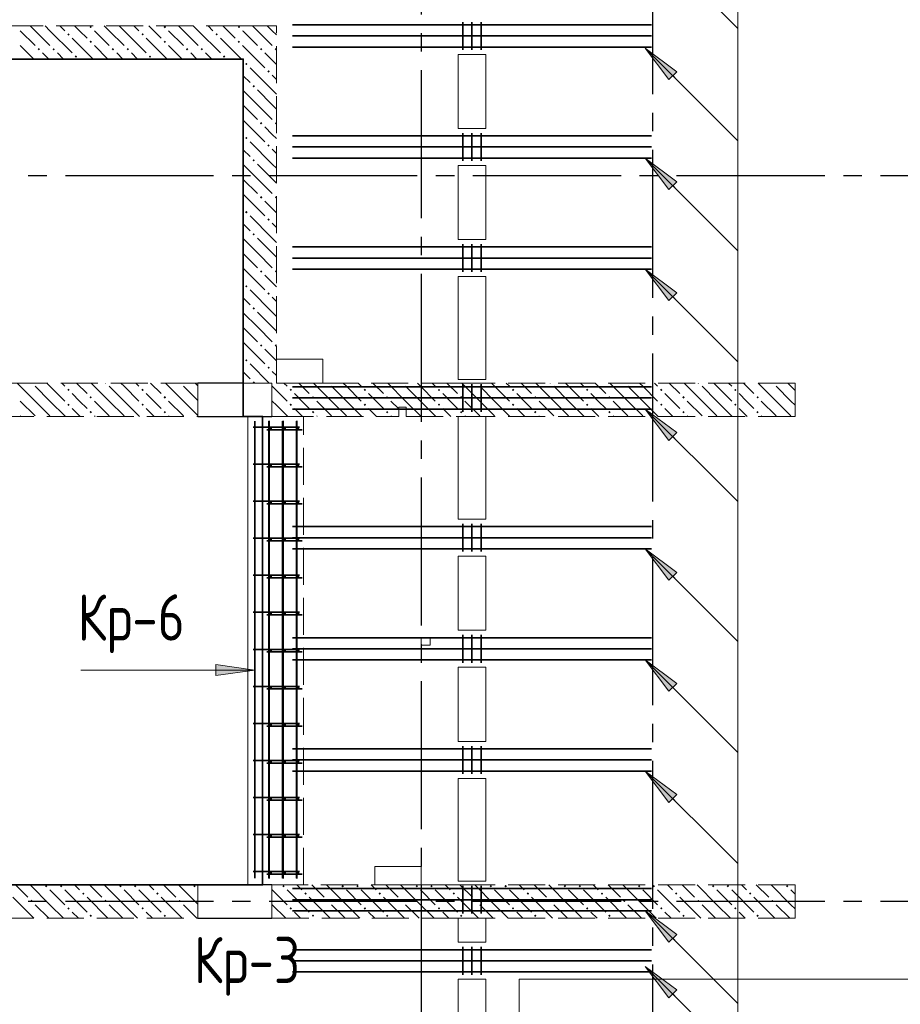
# Model space of a CAD drawing. Header units: millimetres. Extents: x 0 to 43617, y 0 to 59400.
# Tile 25 of 29: x 19658 to 24411, y 41775 to 47093. Entities that reach past the tile are written whole.
import ezdxf

# ---------------------------------------------------------------- set-up
doc = ezdxf.new("R2010")
doc.units = ezdxf.units.MM
doc.linetypes.add('______2', pattern=[270, 200, -70])
doc.linetypes.add('______5', pattern=[1100, 800, -100, 100, -100])
for name, color, linetype, lineweight in [('S1 Стержни арматуры фон', 7, 'Continuous', 25), ('Standard', 7, 'Continuous', 25), ('ЖБ Балка Вышележаща', 7, 'Continuous', 25), ('Макрос окна_ макрос двери', 7, 'Continuous', 18), ('Оси', 40, '______5', 18), ('Позиционная метка номер позиции', 7, 'Continuous', 13), ('Поперечное армирование AW фон', 7, 'Continuous', 25), ('Размерная выноска', 7, 'Continuous', 13)]:
    doc.layers.add(name, color=color, linetype=linetype, lineweight=lineweight)
for name, color, linetype, lineweight, true_color in [('ЖБ Балка Нижележащая', 7, '______2', 25, 0x8c8cff), ('ЖБ Перекрытие верхний уровень', 7, 'Continuous', 25, 0xe0e0ff), ('ЖБ Стена верхний уровень', 7, 'Continuous', 25, 0x006e00)]:
    doc.layers.add(name, color=color, linetype=linetype, lineweight=lineweight, true_color=true_color)
doc.styles.add('GOST 2.304-81', font='txt')

msp = doc.modelspace()

# ---------------------------------------------------------------- hatches: boundary and pattern name
at = {"layer": 'ЖБ Стена верхний уровень', "linetype": 'Continuous', "lineweight": 18, "transparency": 33554687}
for points in [[(19914.5, 47013.1), (19921, 47019.6), (19927.4, 47013.1), (19921, 47006.6)], [(20034.5, 47053.1), (20040.9, 47059.6), (20047.4, 47053.1), (20040.9, 47046.6)], [(20314.5, 47013.1), (20321, 47019.6), (20327.4, 47013.1), (20321, 47006.6)], [(20434.5, 47053.1), (20440.9, 47059.6), (20447.4, 47053.1), (20440.9, 47046.6)], [(20714.5, 47013.1), (20721, 47019.6), (20727.4, 47013.1), (20721, 47006.6)], [(20834.5, 47053.1), (20840.9, 47059.6), (20847.4, 47053.1), (20840.9, 47046.6)], [(20034.5, 46973.1), (20040.9, 46979.6), (20047.4, 46973.1), (20040.9, 46966.6)], [(20434.5, 46973.1), (20440.9, 46979.6), (20447.4, 46973.1), (20440.9, 46966.6)], [(20834.5, 46973.1), (20840.9, 46979.6), (20847.4, 46973.1), (20840.9, 46966.6)], [(19754.4, 46933.1), (19760.9, 46939.6), (19767.4, 46933.1), (19760.9, 46926.6)], [(19834.5, 46933.1), (19840.9, 46939.6), (19847.4, 46933.1), (19840.9, 46926.6)], [(20154.4, 46933.1), (20160.9, 46939.6), (20167.4, 46933.1), (20160.9, 46926.6)], [(20234.5, 46933.1), (20240.9, 46939.6), (20247.4, 46933.1), (20240.9, 46926.6)], [(20554.4, 46933.1), (20560.9, 46939.6), (20567.4, 46933.1), (20560.9, 46926.6)], [(20634.5, 46933.1), (20640.9, 46939.6), (20647.4, 46933.1), (20640.9, 46926.6)], [(20954.4, 46933.1), (20960.9, 46939.6), (20967.4, 46933.1), (20960.9, 46926.6)], [(21034.5, 46933.1), (21040.9, 46939.6), (21044, 46936.6), (21044, 46929.7), (21040.9, 46926.6)], [(19954.4, 46893.1), (19960.9, 46899.6), (19967.4, 46893.1), (19960.9, 46886.6)], [(20354.4, 46893.1), (20360.9, 46899.6), (20367.4, 46893.1), (20360.9, 46886.6)], [(20754.4, 46893.1), (20760.9, 46899.6), (20767.4, 46893.1), (20760.9, 46886.6)], [(20874.5, 46853.1), (20881, 46859.6), (20887.5, 46853.1), (20881, 46846.6)], [(20994.5, 46813.1), (21001, 46819.6), (21007.5, 46813.1), (21001, 46806.6)], [(20914.5, 46733.1), (20921, 46739.6), (20927.4, 46733.1), (20921, 46726.6)], [(20954.4, 46533.1), (20960.9, 46539.6), (20967.4, 46533.1), (20960.9, 46526.6)], [(21034.5, 46533.1), (21040.9, 46539.6), (21044, 46536.6), (21044, 46529.7), (21040.9, 46526.6)], [(20874.5, 46453.1), (20881, 46459.6), (20887.5, 46453.1), (20881, 46446.6)], [(20994.5, 46413.1), (21001, 46419.6), (21007.5, 46413.1), (21001, 46406.6)], [(20914.5, 46333.1), (20921, 46339.6), (20927.4, 46333.1), (20921, 46326.6)], [(20954.4, 46133.1), (20960.9, 46139.6), (20967.4, 46133.1), (20960.9, 46126.6)], [(21034.5, 46133.1), (21040.9, 46139.6), (21044, 46136.6), (21044, 46129.7), (21040.9, 46126.6)], [(20874.5, 46053.1), (20881, 46059.6), (20887.5, 46053.1), (20881, 46046.6)], [(20994.5, 46013.1), (21001, 46019.6), (21007.5, 46013.1), (21001, 46006.6)], [(20914.5, 45933.1), (20921, 45939.6), (20927.4, 45933.1), (20921, 45926.6)], [(20954.4, 45733.1), (20960.9, 45739.6), (20967.4, 45733.1), (20960.9, 45726.6)], [(21034.5, 45733.1), (21040.9, 45739.6), (21044, 45736.6), (21044, 45729.7), (21040.9, 45726.6)], [(20874.5, 45653.1), (20881, 45659.6), (20887.5, 45653.1), (20881, 45646.6)], [(20994.5, 45613.1), (21001, 45619.6), (21007.5, 45613.1), (21001, 45606.6)], [(20914.5, 45533.1), (20921, 45539.6), (20927.4, 45533.1), (20921, 45526.6)], [(20954.4, 45333.1), (20960.9, 45339.6), (20967.4, 45333.1), (20960.9, 45326.6)], [(21034.5, 45333.1), (21040.9, 45339.6), (21044, 45336.6), (21044, 45329.7), (21040.9, 45326.6)], [(20874.5, 45253.1), (20881, 45259.6), (20887.5, 45253.1), (20881, 45246.6)], [(20994.5, 45213.1), (21001, 45219.6), (21007.5, 45213.1), (21001, 45206.6)], [(19724.3, 45130), (19721, 45126.6), (19717.6, 45130)], [(19914.5, 45093.1), (19921, 45099.6), (19927.4, 45093.1), (19921, 45086.6)], [(20124.3, 45130), (20121, 45126.6), (20117.6, 45130)], [(20314.5, 45093.1), (20321, 45099.6), (20327.4, 45093.1), (20321, 45086.6)], [(20524.3, 45130), (20521, 45126.6), (20517.6, 45130)], [(20914.5, 45133.1), (20921, 45139.6), (20927.4, 45133.1), (20924.3, 45130), (20917.6, 45130)], [(21114.5, 45093.1), (21121, 45099.6), (21127.4, 45093.1), (21121, 45086.6)], [(21324.3, 45130), (21321, 45126.6), (21317.6, 45130)], [(21514.5, 45093.1), (21521, 45099.6), (21527.4, 45093.1), (21521, 45086.6)], [(21724.3, 45130), (21721, 45126.6), (21717.6, 45130)], [(21914.5, 45093.1), (21921, 45099.6), (21927.4, 45093.1), (21921, 45086.6)], [(22124.3, 45130), (22121, 45126.6), (22117.6, 45130)], [(22314.5, 45093.1), (22321, 45099.6), (22327.4, 45093.1), (22321, 45086.6)], [(22524.3, 45130), (22521, 45126.6), (22517.6, 45130)], [(22714.5, 45093.1), (22721, 45099.6), (22727.4, 45093.1), (22721, 45086.6)], [(22924.3, 45130), (22921, 45126.6), (22917.6, 45130)], [(23114.5, 45093.1), (23121, 45099.6), (23127.4, 45093.1), (23121, 45086.6)], [(23324.3, 45130), (23321, 45126.6), (23317.6, 45130)], [(23514.5, 45093.1), (23521, 45099.6), (23527.4, 45093.1), (23521, 45086.6)], [(23724.3, 45130), (23721, 45126.6), (23717.6, 45130)], [(20034.5, 45053.1), (20040.9, 45059.6), (20047.4, 45053.1), (20040.9, 45046.6)], [(20434.5, 45053.1), (20440.9, 45059.6), (20447.4, 45053.1), (20440.9, 45046.6)], [(21234.5, 45053.1), (21240.9, 45059.6), (21247.4, 45053.1), (21240.9, 45046.6)], [(21634.5, 45053.1), (21640.9, 45059.6), (21647.4, 45053.1), (21640.9, 45046.6)], [(22034.5, 45053.1), (22040.9, 45059.6), (22047.4, 45053.1), (22040.9, 45046.6)], [(22434.5, 45053.1), (22440.9, 45059.6), (22447.4, 45053.1), (22440.9, 45046.6)], [(22834.5, 45053.1), (22840.9, 45059.6), (22847.4, 45053.1), (22840.9, 45046.6)], [(23234.5, 45053.1), (23240.9, 45059.6), (23247.4, 45053.1), (23240.9, 45046.6)], [(23634.5, 45053.1), (23640.9, 45059.6), (23647.4, 45053.1), (23640.9, 45046.6)], [(19914.5, 45013.1), (19921, 45019.6), (19927.4, 45013.1), (19921, 45006.6)], [(20314.5, 45013.1), (20321, 45019.6), (20327.4, 45013.1), (20321, 45006.6)], [(21114.5, 45013.1), (21121, 45019.6), (21127.4, 45013.1), (21121, 45006.6)], [(21514.5, 45013.1), (21521, 45019.6), (21527.4, 45013.1), (21521, 45006.6)], [(21914.5, 45013.1), (21921, 45019.6), (21927.4, 45013.1), (21921, 45006.6)], [(22314.5, 45013.1), (22321, 45019.6), (22327.4, 45013.1), (22321, 45006.6)], [(22714.5, 45013.1), (22721, 45019.6), (22727.4, 45013.1), (22721, 45006.6)], [(23114.5, 45013.1), (23121, 45019.6), (23127.4, 45013.1), (23121, 45006.6)], [(23514.5, 45013.1), (23521, 45019.6), (23527.4, 45013.1), (23521, 45006.6)], [(20034.5, 44973.1), (20040.9, 44979.6), (20047.4, 44973.1), (20040.9, 44966.6)], [(20434.5, 44973.1), (20440.9, 44979.6), (20447.4, 44973.1), (20440.9, 44966.6)], [(21234.5, 44973.1), (21240.9, 44979.6), (21247.4, 44973.1), (21240.9, 44966.6)], [(21634.5, 44973.1), (21640.9, 44979.6), (21647.4, 44973.1), (21640.9, 44966.6)], [(22034.5, 44973.1), (22040.9, 44979.6), (22047.4, 44973.1), (22040.9, 44966.6)], [(22434.5, 44973.1), (22440.9, 44979.6), (22447.4, 44973.1), (22440.9, 44966.6)], [(22834.5, 44973.1), (22840.9, 44979.6), (22847.4, 44973.1), (22840.9, 44966.6)], [(23234.5, 44973.1), (23240.9, 44979.6), (23247.4, 44973.1), (23240.9, 44966.6)], [(23634.5, 44973.1), (23640.9, 44979.6), (23647.4, 44973.1), (23640.9, 44966.6)], [(19794.5, 42413.1), (19801, 42419.6), (19807.5, 42413.1), (19801, 42406.6)], [(19874.5, 42413.1), (19881, 42419.6), (19887.5, 42413.1), (19881, 42406.6)], [(20194.5, 42413.1), (20201, 42419.6), (20207.5, 42413.1), (20201, 42406.6)], [(20274.5, 42413.1), (20281, 42419.6), (20287.5, 42413.1), (20281, 42406.6)], [(20594.5, 42413.1), (20601, 42419.6), (20607.5, 42413.1), (20601, 42406.6)], [(21074.5, 42413.1), (21081, 42419.6), (21087.5, 42413.1), (21081, 42406.6)], [(21394.5, 42413.1), (21401, 42419.6), (21407.5, 42413.1), (21401, 42406.6)], [(21474.5, 42413.1), (21481, 42419.6), (21487.5, 42413.1), (21481, 42406.6)], [(21794.5, 42413.1), (21801, 42419.6), (21807.5, 42413.1), (21801, 42406.6)], [(21874.5, 42413.1), (21881, 42419.6), (21887.5, 42413.1), (21881, 42406.6)], [(22194.5, 42413.1), (22201, 42419.6), (22207.5, 42413.1), (22201, 42406.6)], [(22274.5, 42413.1), (22281, 42419.6), (22287.5, 42413.1), (22281, 42406.6)], [(22594.5, 42413.1), (22601, 42419.6), (22607.5, 42413.1), (22601, 42406.6)], [(22674.5, 42413.1), (22681, 42419.6), (22687.5, 42413.1), (22681, 42406.6)], [(22994.5, 42413.1), (23001, 42419.6), (23007.5, 42413.1), (23001, 42406.6)], [(23074.5, 42413.1), (23081, 42419.6), (23087.5, 42413.1), (23081, 42406.6)], [(23394.5, 42413.1), (23401, 42419.6), (23407.5, 42413.1), (23401, 42406.6)], [(23474.5, 42413.1), (23481, 42419.6), (23487.5, 42413.1), (23481, 42406.6)], [(23794.5, 42413.1), (23801, 42419.6), (23807.5, 42413.1), (23801, 42406.6)], [(19714.5, 42333.1), (19721, 42339.6), (19727.4, 42333.1), (19721, 42326.6)], [(19994.5, 42373.1), (20001, 42379.6), (20007.5, 42373.1), (20001, 42366.6)], [(20114.5, 42333.1), (20121, 42339.6), (20127.4, 42333.1), (20121, 42326.6)], [(20394.5, 42373.1), (20401, 42379.6), (20407.5, 42373.1), (20401, 42366.6)], [(20514.5, 42333.1), (20521, 42339.6), (20527.4, 42333.1), (20521, 42326.6)], [(21194.5, 42373.1), (21201, 42379.6), (21207.5, 42373.1), (21201, 42366.6)], [(21314.5, 42333.1), (21321, 42339.6), (21327.4, 42333.1), (21321, 42326.6)], [(21594.5, 42373.1), (21601, 42379.6), (21607.5, 42373.1), (21601, 42366.6)], [(21714.5, 42333.1), (21721, 42339.6), (21727.4, 42333.1), (21721, 42326.6)], [(21994.5, 42373.1), (22001, 42379.6), (22007.5, 42373.1), (22001, 42366.6)], [(22114.5, 42333.1), (22121, 42339.6), (22127.4, 42333.1), (22121, 42326.6)], [(22394.5, 42373.1), (22401, 42379.6), (22407.5, 42373.1), (22401, 42366.6)], [(22514.5, 42333.1), (22521, 42339.6), (22527.4, 42333.1), (22521, 42326.6)], [(22794.5, 42373.1), (22801, 42379.6), (22807.5, 42373.1), (22801, 42366.6)], [(22914.5, 42333.1), (22921, 42339.6), (22927.4, 42333.1), (22921, 42326.6)], [(23194.5, 42373.1), (23201, 42379.6), (23207.5, 42373.1), (23201, 42366.6)], [(23314.5, 42333.1), (23321, 42339.6), (23327.4, 42333.1), (23321, 42326.6)], [(23594.5, 42373.1), (23601, 42379.6), (23607.5, 42373.1), (23601, 42366.6)], [(23714.5, 42333.1), (23721, 42339.6), (23727.4, 42333.1), (23721, 42326.6)], [(19914.5, 42293.1), (19921, 42299.6), (19927.4, 42293.1), (19921, 42286.6)], [(20314.5, 42293.1), (20321, 42299.6), (20327.4, 42293.1), (20321, 42286.6)], [(21114.5, 42293.1), (21121, 42299.6), (21127.4, 42293.1), (21121, 42286.6)], [(21514.5, 42293.1), (21521, 42299.6), (21527.4, 42293.1), (21521, 42286.6)], [(21914.5, 42293.1), (21921, 42299.6), (21927.4, 42293.1), (21921, 42286.6)], [(22314.5, 42293.1), (22321, 42299.6), (22327.4, 42293.1), (22321, 42286.6)], [(22714.5, 42293.1), (22721, 42299.6), (22727.4, 42293.1), (22721, 42286.6)], [(23114.5, 42293.1), (23121, 42299.6), (23127.4, 42293.1), (23121, 42286.6)], [(23514.5, 42293.1), (23521, 42299.6), (23527.4, 42293.1), (23521, 42286.6)], [(20034.5, 42253.1), (20040.9, 42259.6), (20047.4, 42253.1), (20040.9, 42246.6)], [(20434.5, 42253.1), (20440.9, 42259.6), (20447.4, 42253.1), (20440.9, 42246.6)], [(21234.5, 42253.1), (21240.9, 42259.6), (21247.4, 42253.1), (21240.9, 42246.6)], [(21634.5, 42253.1), (21640.9, 42259.6), (21647.4, 42253.1), (21640.9, 42246.6)], [(22034.5, 42253.1), (22040.9, 42259.6), (22047.4, 42253.1), (22040.9, 42246.6)], [(22434.5, 42253.1), (22440.9, 42259.6), (22447.4, 42253.1), (22440.9, 42246.6)], [(22834.5, 42253.1), (22840.9, 42259.6), (22847.4, 42253.1), (22840.9, 42246.6)], [(23234.5, 42253.1), (23240.9, 42259.6), (23247.4, 42253.1), (23240.9, 42246.6)], [(23634.5, 42253.1), (23640.9, 42259.6), (23647.4, 42253.1), (23640.9, 42246.6)]]:
    msp.add_hatch(color=7, dxfattribs=at).paths.add_polyline_path(points, flags=16)
at = {"layer": 'Позиционная метка номер позиции', "linetype": 'Continuous', "lineweight": 13, "transparency": 33554687}
for points in [[(23162.1, 46769.3), (23034.8, 46939), (23204.5, 46811.7)], [(23162.1, 46175.3), (23034.8, 46345), (23204.5, 46217.7)], [(23162.1, 45575.3), (23034.8, 45745), (23204.5, 45617.7)], [(23162.1, 44820.3), (23034.8, 44990), (23204.5, 44862.7)], [(23162.1, 44065.3), (23034.8, 44235), (23204.5, 44107.7)], [(20717, 43609.9), (20927, 43579.9), (20717, 43549.9)], [(23162.1, 43465.3), (23034.8, 43635), (23204.5, 43507.7)], [(23162.1, 42865.3), (23034.8, 43035), (23204.5, 42907.7)], [(23162.1, 42110.3), (23034.8, 42280), (23204.5, 42152.7)], [(23162.1, 41810.3), (23034.8, 41980), (23204.5, 41852.7)]]:
    msp.add_hatch(color=7, dxfattribs=at).paths.add_polyline_path(points, flags=16)

# ---------------------------------------------------------------- linework, layer by layer
at = {"layer": 'S1 Стержни арматуры фон', "color": 7, "linetype": 'Continuous', "lineweight": 35, "transparency": 33554687}
for p, q in [((21130, 47065), (23068, 47065)), ((21130, 47065), (23068, 47065)), ((21130, 47005), (23068, 47005)), ((21130, 47005), (23068, 47005)), ((21130, 46945), (23068, 46945)), ((21130, 46945), (23068, 46945)), ((21130, 46465), (23068, 46465)), ((21130, 46465), (23068, 46465)), ((21130, 46405), (23068, 46405)), ((21130, 46405), (23068, 46405)), ((21130, 46345), (23068, 46345)), ((21130, 46345), (23068, 46345)), ((21130, 45865), (23068, 45865)), ((21130, 45865), (23068, 45865)), ((21130, 45805), (23068, 45805)), ((21130, 45805), (23068, 45805)), ((21130, 45745), (23068, 45745)), ((21130, 45745), (23068, 45745)), ((21130, 45110), (23068, 45110)), ((21130, 45110), (23068, 45110)), ((21130, 45050), (23068, 45050)), ((21130, 45050), (23068, 45050)), ((21130, 44990), (23068, 44990)), ((21130, 44990), (23068, 44990)), ((20917, 44892), (21167.8, 44892)), ((20926.9, 44924), (20926.9, 42456)), ((20927, 44924), (20927, 42456)), ((21002, 44924), (21002, 42456)), ((21004, 44926), (21004, 42454)), ((21004.1, 44926), (21004.1, 42454)), ((21077, 44924), (21077, 42456)), ((21079, 44926), (21079, 42454)), ((21079.1, 44926), (21079.1, 42454)), ((21152, 44924), (21152, 42456)), ((21154, 44926), (21154, 42454)), ((21154.1, 44926), (21154.1, 42454)), ((20992, 44878), (21183, 44878)), ((20917, 44692), (21167.8, 44692)), ((20992, 44678), (21183, 44678)), ((20917, 44492), (21167.8, 44492)), ((20992, 44478), (21183, 44478)), ((21130, 44355), (23068, 44355)), ((21130, 44355), (23068, 44355)), ((21130, 44295), (23068, 44295)), ((21130, 44295), (23068, 44295)), ((20917, 44292), (21167.8, 44292)), ((20992, 44278), (21183, 44278)), ((21130, 44235), (23068, 44235)), ((21130, 44235), (23068, 44235)), ((20917, 44092), (21167.8, 44092)), ((20992, 44078), (21183, 44078)), ((20917, 43892), (21167.8, 43892)), ((20992, 43878), (21183, 43878)), ((21130, 43755), (23068, 43755)), ((21130, 43755), (23068, 43755)), ((20917, 43692), (21167.8, 43692)), ((20992, 43678), (21183, 43678)), ((21130, 43695), (23068, 43695)), ((21130, 43695), (23068, 43695)), ((21130, 43635), (23068, 43635)), ((21130, 43635), (23068, 43635)), ((20917, 43492), (21167.8, 43492)), ((20992, 43478), (21183, 43478)), ((20917, 43292), (21167.8, 43292)), ((20992, 43278), (21183, 43278)), ((21130, 43155), (23068, 43155)), ((21130, 43155), (23068, 43155)), ((20917, 43092), (21167.8, 43092)), ((20992, 43078), (21183, 43078)), ((21130, 43095), (23068, 43095)), ((21130, 43095), (23068, 43095)), ((21130, 43035), (23068, 43035)), ((21130, 43035), (23068, 43035)), ((20917, 42892), (21167.8, 42892)), ((20992, 42878), (21183, 42878)), ((20917, 42692), (21167.8, 42692)), ((20992, 42678), (21183, 42678)), ((20917, 42492), (21167.8, 42492)), ((20992, 42478), (21183, 42478)), ((21130, 42400), (23068, 42400)), ((21130, 42400), (23068, 42400)), ((21130, 42340), (23068, 42340)), ((21130, 42340), (23068, 42340)), ((21130, 42280), (23068, 42280)), ((21130, 42280), (23068, 42280)), ((21130, 42070), (23068, 42070)), ((21130, 42070), (23068, 42070)), ((21130, 42010), (23068, 42010)), ((21130, 42010), (23068, 42010)), ((21130, 41950), (23068, 41950)), ((21130, 41950), (23068, 41950))]:
    msp.add_line(p, q, dxfattribs=at)
at = {"layer": 'S1 Стержни арматуры фон', "color": 180, "linetype": 'Continuous', "lineweight": 50, "transparency": 33554687}
for centre in [(21011, 44885), (21086, 44885), (21161, 44885), (21011, 44685), (21086, 44685), (21161, 44685), (21011, 44485), (21086, 44485), (21161, 44485), (21011, 44285), (21086, 44285), (21161, 44285), (21011, 44085), (21086, 44085), (21161, 44085), (21011, 43885), (21086, 43885), (21161, 43885), (21011, 43685), (21086, 43685), (21161, 43685), (21011, 43485), (21086, 43485), (21161, 43485), (21011, 43285), (21086, 43285), (21161, 43285), (21011, 43085), (21086, 43085), (21161, 43085), (21011, 42885), (21086, 42885), (21161, 42885), (21011, 42685), (21086, 42685), (21161, 42685), (21011, 42485), (21086, 42485), (21161, 42485)]:
    msp.add_circle(centre, 3, dxfattribs=at)
at = {"layer": 'ЖБ Балка Вышележаща', "color": 7, "linetype": 'Continuous', "lineweight": 18, "transparency": 33554687}
for p, q in [((20969, 44950), (20889, 44950)), ((20889, 44950), (20889, 42420)), ((20889, 42420), (20969, 42420))]:
    msp.add_line(p, q, dxfattribs=at)
at = {"layer": 'ЖБ Балка Нижележащая', "color": 251, "linetype": '______2', "lineweight": 18, "true_color": 0x656565, "transparency": 33554687}
for p, q in [((21189, 44950), (20969, 44950)), ((20969, 44950), (20969, 42420)), ((21189, 42420), (21189, 44950)), ((20969, 42420), (21189, 42420))]:
    msp.add_line(p, q, dxfattribs=at)
at = {"layer": 'ЖБ Перекрытие верхний уровень', "color": 7, "linetype": 'Continuous', "lineweight": 18, "transparency": 33554687}
for p, q in [((22024, 46505), (22024, 46905)), ((22024, 46905), (22174, 46905)), ((22174, 46905), (22174, 46505)), ((20864, 46880), (16424, 46880)), ((20864, 45130), (20864, 46880)), ((22174, 46505), (22024, 46505)), ((22024, 45905), (22024, 46305)), ((22024, 46305), (22174, 46305)), ((22174, 46305), (22174, 45905)), ((22174, 45905), (22024, 45905)), ((22024, 45150), (22024, 45705)), ((22024, 45705), (22174, 45705)), ((22174, 45705), (22174, 45150)), ((21294, 45260), (21044, 45260)), ((21044, 45260), (21044, 45130)), ((21294, 45130), (21294, 45260)), ((22174, 45150), (22024, 45150)), ((20864, 44950), (20864, 45130)), ((21044, 45130), (21294, 45130)), ((20969, 44950), (20864, 44950)), ((20969, 42420), (20969, 44950)), ((22024, 44395), (22024, 44950)), ((22024, 44950), (22174, 44950)), ((22174, 44950), (22174, 44395)), ((22174, 44395), (22024, 44395)), ((22024, 43795), (22024, 44195)), ((22024, 44195), (22174, 44195)), ((22174, 44195), (22174, 43795)), ((22174, 43795), (22024, 43795)), ((21874, 43755), (21824, 43755)), ((21824, 43755), (21824, 43715)), ((21824, 43715), (21874, 43715)), ((21874, 43715), (21874, 43755)), ((22024, 43195), (22024, 43595)), ((22024, 43595), (22174, 43595)), ((22174, 43595), (22174, 43195)), ((22174, 43195), (22024, 43195)), ((22024, 42440), (22024, 42995)), ((22024, 42995), (22174, 42995)), ((22174, 42995), (22174, 42440)), ((21824, 42520), (21574, 42520)), ((21574, 42520), (21574, 42420)), ((21824, 42420), (21824, 42520)), ((22174, 42440), (22024, 42440)), ((16924, 42420), (20969, 42420)), ((21574, 42420), (21824, 42420)), ((22024, 42110), (22024, 42240)), ((22024, 42240), (22174, 42240)), ((22174, 42240), (22174, 42110)), ((22174, 42110), (22024, 42110)), ((22024, 41910), (22174, 41910)), ((22024, 41470), (22024, 41910)), ((22174, 41910), (22174, 41470)), ((22354, 32653), (22354, 41910)), ((22354, 41910), (26324, 41910))]:
    msp.add_line(p, q, dxfattribs=at)
at = {"layer": 'ЖБ Стена верхний уровень', "color": 251, "linetype": '______2', "lineweight": 13, "true_color": 0x656565, "transparency": 33554687}
for p, q in [((20864, 47060), (18326.5, 47060)), ((21044, 47060), (20864, 47060)), ((21044, 45130), (21044, 47060)), ((18326.5, 46880), (20864, 46880)), ((20864, 46880), (20864, 45130)), ((20619, 45130), (18204, 45130)), ((20619, 45130), (20619, 44950)), ((21019, 45130), (20864, 45130)), ((21019, 44950), (21019, 45130)), ((22024, 45130), (21044, 45130)), ((23844, 45130), (22024, 45130)), ((23844, 44950), (23844, 45130)), ((21744, 45000), (21704, 45000)), ((21704, 45000), (21704, 44950)), ((21744, 44950), (21744, 45000)), ((18184, 44950), (20619, 44950)), ((21019, 44950), (21044, 44950)), ((21044, 44950), (21704, 44950)), ((21744, 44950), (22024, 44950)), ((22024, 44950), (23844, 44950)), ((20619, 42420), (18184, 42420)), ((20619, 42420), (20619, 42240)), ((21019, 42240), (21019, 42420)), ((22024, 42420), (21019, 42420)), ((23844, 42420), (22024, 42420)), ((23844, 42240), (23844, 42420)), ((18184, 42240), (20619, 42240)), ((21019, 42240), (22024, 42240)), ((22024, 42240), (23844, 42240))]:
    msp.add_line(p, q, dxfattribs=at)
at = {"layer": 'ЖБ Стена верхний уровень', "color": 9, "linetype": 'Continuous', "lineweight": 18, "true_color": 0xc7c7c7, "transparency": 33554687}
for p, q in [((19740.9, 47033.1), (19714.1, 47060)), ((19794.1, 47060), (19821, 47033.1)), ((19874.1, 47060), (19901, 47033.1)), ((19981, 47033.1), (19954.1, 47060)), ((20140.9, 47033.1), (20114.1, 47060)), ((20194.1, 47060), (20221, 47033.1)), ((20274.1, 47060), (20301, 47033.1)), ((20381, 47033.1), (20354.1, 47060)), ((20540.9, 47033.1), (20514.1, 47060)), ((20594.1, 47060), (20621, 47033.1)), ((20674.1, 47060), (20701, 47033.1)), ((20781, 47033.1), (20754.1, 47060)), ((20940.9, 47033.1), (20914.1, 47060)), ((20994.1, 47060), (21021, 47033.1)), ((19660.9, 47033.1), (19740.9, 46953.1)), ((19740.9, 47033.1), (19821, 46953.1)), ((19821, 47033.1), (19940.9, 46913.1)), ((20021, 46993.1), (19981, 47033.1)), ((20060.9, 47033.1), (20140.9, 46953.1)), ((20140.9, 47033.1), (20221, 46953.1)), ((20221, 47033.1), (20340.9, 46913.1)), ((20421, 46993.1), (20381, 47033.1)), ((20460.9, 47033.1), (20540.9, 46953.1)), ((20540.9, 47033.1), (20621, 46953.1)), ((20621, 47033.1), (20740.9, 46913.1)), ((20821, 46993.1), (20781, 47033.1)), ((20860.9, 47033.1), (20864, 47030.1)), ((20864, 47030.1), (20940.9, 46953.1)), ((20940.9, 47033.1), (21021, 46953.1)), ((21021, 47033.1), (21044, 47010.1)), ((19940.9, 46993.1), (20054.1, 46880)), ((20340.9, 46993.1), (20454.1, 46880)), ((20740.9, 46993.1), (20854.1, 46880)), ((19660.9, 46953.1), (19734.1, 46880)), ((19814.1, 46880), (19781, 46913.1)), ((19860.9, 46913.1), (19894.1, 46880)), ((20060.9, 46953.1), (20134.1, 46880)), ((20214.1, 46880), (20181, 46913.1)), ((20260.9, 46913.1), (20294.1, 46880)), ((20460.9, 46953.1), (20534.1, 46880)), ((20614.1, 46880), (20581, 46913.1)), ((20660.9, 46913.1), (20694.1, 46880)), ((20860.9, 46953.1), (20864, 46950.1)), ((20864, 46950.1), (20981, 46833.1)), ((21021, 46873.1), (20981, 46913.1)), ((21044, 46850.1), (21021, 46873.1)), ((21021, 46713.1), (20901, 46833.1)), ((20864, 46790.1), (20901, 46753.1)), ((21021, 46793.1), (21044, 46770.1)), ((20940.9, 46633.1), (20864, 46710.1)), ((20940.9, 46713.1), (21021, 46633.1)), ((21021, 46713.1), (21044, 46690.1)), ((20864, 46630.1), (20940.9, 46553.1)), ((20940.9, 46633.1), (21021, 46553.1)), ((21021, 46633.1), (21044, 46610.1)), ((20864, 46550.1), (20981, 46433.1)), ((21021, 46473.1), (20981, 46513.1)), ((21021, 46313.1), (20901, 46433.1)), ((21044, 46450.1), (21021, 46473.1)), ((20864, 46390.1), (20901, 46353.1)), ((21021, 46393.1), (21044, 46370.1)), ((20940.9, 46233.1), (20864, 46310.1)), ((20940.9, 46313.1), (21021, 46233.1)), ((21021, 46313.1), (21044, 46290.1)), ((20864, 46230.1), (20940.9, 46153.1)), ((20940.9, 46233.1), (21021, 46153.1)), ((21021, 46233.1), (21044, 46210.1)), ((20864, 46150.1), (20981, 46033.1)), ((21021, 46073.1), (20981, 46113.1)), ((21044, 46050.1), (21021, 46073.1)), ((21021, 45913.1), (20901, 46033.1)), ((20864, 45990.1), (20901, 45953.1)), ((21021, 45993.1), (21044, 45970.1)), ((20940.9, 45833.1), (20864, 45910.1)), ((20940.9, 45913.1), (21021, 45833.1)), ((21021, 45913.1), (21044, 45890.1)), ((20864, 45830.1), (20940.9, 45753.1)), ((20940.9, 45833.1), (21021, 45753.1)), ((21021, 45833.1), (21044, 45810.1)), ((20864, 45750.1), (20981, 45633.1)), ((21021, 45673.1), (20981, 45713.1)), ((21021, 45513.1), (20901, 45633.1)), ((21044, 45650.1), (21021, 45673.1)), ((20864, 45590.1), (20901, 45553.1)), ((21021, 45593.1), (21044, 45570.1)), ((20940.9, 45433.1), (20864, 45510.1)), ((20940.9, 45513.1), (21021, 45433.1)), ((21021, 45513.1), (21044, 45490.1)), ((20864, 45430.1), (20940.9, 45353.1)), ((20940.9, 45433.1), (21021, 45353.1)), ((21021, 45433.1), (21044, 45410.1)), ((20864, 45350.1), (20981, 45233.1)), ((21021, 45273.1), (20981, 45313.1)), ((21044, 45250.1), (21021, 45273.1)), ((21004.1, 45130), (20901, 45233.1)), ((20864, 45190.1), (20901, 45153.1)), ((21021, 45193.1), (21044, 45170.1)), ((19740.9, 45033.1), (19644.1, 45130)), ((19740.9, 45113.1), (19821, 45033.1)), ((19821, 45113.1), (19804.1, 45130)), ((19821, 45113.1), (19901, 45033.1)), ((19884.1, 45130), (19901, 45113.1)), ((19964.1, 45130), (20021, 45073.1)), ((20140.9, 45033.1), (20044.1, 45130)), ((20140.9, 45113.1), (20221, 45033.1)), ((20221, 45113.1), (20204.1, 45130)), ((20221, 45113.1), (20301, 45033.1)), ((20284.1, 45130), (20301, 45113.1)), ((20364.1, 45130), (20421, 45073.1)), ((20540.9, 45033.1), (20444.1, 45130)), ((20540.9, 45113.1), (20619, 45035.1)), ((20619, 45115.1), (20604.1, 45130)), ((21021, 45113.1), (21019, 45115.1)), ((21021, 45113.1), (21044, 45090.1)), ((21084.1, 45130), (21101, 45113.1)), ((21164.1, 45130), (21221, 45073.1)), ((21340.9, 45033.1), (21244.1, 45130)), ((21340.9, 45113.1), (21421, 45033.1)), ((21421, 45113.1), (21404.1, 45130)), ((21421, 45113.1), (21501, 45033.1)), ((21484.1, 45130), (21501, 45113.1)), ((21564.1, 45130), (21621, 45073.1)), ((21740.9, 45033.1), (21644.1, 45130)), ((21740.9, 45113.1), (21821, 45033.1)), ((21821, 45113.1), (21804.1, 45130)), ((21821, 45113.1), (21901, 45033.1)), ((21884.1, 45130), (21901, 45113.1)), ((21964.1, 45130), (22021, 45073.1)), ((22140.9, 45033.1), (22044.1, 45130)), ((22140.9, 45113.1), (22221, 45033.1)), ((22221, 45113.1), (22204.1, 45130)), ((22221, 45113.1), (22301, 45033.1)), ((22284.1, 45130), (22301, 45113.1)), ((22364.1, 45130), (22421, 45073.1)), ((22540.9, 45033.1), (22444.1, 45130)), ((22540.9, 45113.1), (22621, 45033.1)), ((22621, 45113.1), (22604.1, 45130)), ((22621, 45113.1), (22701, 45033.1)), ((22684.1, 45130), (22701, 45113.1)), ((22764.1, 45130), (22821, 45073.1)), ((22940.9, 45033.1), (22844.1, 45130)), ((22940.9, 45113.1), (23021, 45033.1)), ((23021, 45113.1), (23004.1, 45130)), ((23021, 45113.1), (23101, 45033.1)), ((23084.1, 45130), (23101, 45113.1)), ((23164.1, 45130), (23221, 45073.1)), ((23340.9, 45033.1), (23244.1, 45130)), ((23340.9, 45113.1), (23421, 45033.1)), ((23421, 45113.1), (23404.1, 45130)), ((23421, 45113.1), (23501, 45033.1)), ((23484.1, 45130), (23501, 45113.1)), ((23564.1, 45130), (23621, 45073.1)), ((23740.9, 45033.1), (23644.1, 45130)), ((23740.9, 45113.1), (23821, 45033.1)), ((23821, 45113.1), (23804.1, 45130)), ((23821, 45113.1), (23844, 45090.1)), ((19981, 45033.1), (19940.9, 45073.1)), ((20381, 45033.1), (20340.9, 45073.1)), ((21044, 45090.1), (21101, 45033.1)), ((21181, 45033.1), (21140.9, 45073.1)), ((21581, 45033.1), (21540.9, 45073.1)), ((21981, 45033.1), (21940.9, 45073.1)), ((22381, 45033.1), (22340.9, 45073.1)), ((22781, 45033.1), (22740.9, 45073.1)), ((23181, 45033.1), (23140.9, 45073.1)), ((23581, 45033.1), (23540.9, 45073.1)), ((19660.9, 45033.1), (19740.9, 44953.1)), ((19740.9, 45033.1), (19821, 44953.1)), ((19821, 45033.1), (19904.1, 44950)), ((19940.9, 44993.1), (19984.1, 44950)), ((20021, 44993.1), (19981, 45033.1)), ((20060.9, 45033.1), (20140.9, 44953.1)), ((20140.9, 45033.1), (20221, 44953.1)), ((20221, 45033.1), (20304.1, 44950)), ((20340.9, 44993.1), (20384.1, 44950)), ((20421, 44993.1), (20381, 45033.1)), ((20460.9, 45033.1), (20540.9, 44953.1)), ((20540.9, 45033.1), (20619, 44955.1)), ((21019, 45035.1), (21021, 45033.1)), ((21021, 45033.1), (21044, 45010.1)), ((21044, 45010.1), (21104.1, 44950)), ((21140.9, 44993.1), (21184.1, 44950)), ((21221, 44993.1), (21181, 45033.1)), ((21260.9, 45033.1), (21340.9, 44953.1)), ((21340.9, 45033.1), (21421, 44953.1)), ((21421, 45033.1), (21504.1, 44950)), ((21540.9, 44993.1), (21584.1, 44950)), ((21621, 44993.1), (21581, 45033.1)), ((21660.9, 45033.1), (21704, 44990.1)), ((21740.9, 45033.1), (21821, 44953.1)), ((21821, 45033.1), (21904.1, 44950)), ((21940.9, 44993.1), (21984.1, 44950)), ((22021, 44993.1), (21981, 45033.1)), ((22060.9, 45033.1), (22140.9, 44953.1)), ((22140.9, 45033.1), (22221, 44953.1)), ((22221, 45033.1), (22304.1, 44950)), ((22340.9, 44993.1), (22384.1, 44950)), ((22421, 44993.1), (22381, 45033.1)), ((22460.9, 45033.1), (22540.9, 44953.1)), ((22540.9, 45033.1), (22621, 44953.1)), ((22621, 45033.1), (22704.1, 44950)), ((22740.9, 44993.1), (22784.1, 44950)), ((22821, 44993.1), (22781, 45033.1)), ((22860.9, 45033.1), (22940.9, 44953.1)), ((22940.9, 45033.1), (23021, 44953.1)), ((23021, 45033.1), (23104.1, 44950)), ((23140.9, 44993.1), (23184.1, 44950)), ((23221, 44993.1), (23181, 45033.1)), ((23260.9, 45033.1), (23340.9, 44953.1)), ((23340.9, 45033.1), (23421, 44953.1)), ((23421, 45033.1), (23504.1, 44950)), ((23540.9, 44993.1), (23584.1, 44950)), ((23621, 44993.1), (23581, 45033.1)), ((23660.9, 45033.1), (23740.9, 44953.1)), ((23740.9, 45033.1), (23821, 44953.1)), ((23821, 45033.1), (23844, 45010.1)), ((19660.9, 44953.1), (19664.1, 44950)), ((20060.9, 44953.1), (20064.1, 44950)), ((20460.9, 44953.1), (20464.1, 44950)), ((21019, 44955.1), (21021, 44953.1)), ((21260.9, 44953.1), (21264.1, 44950)), ((21660.9, 44953.1), (21664.1, 44950)), ((22060.9, 44953.1), (22064.1, 44950)), ((22460.9, 44953.1), (22464.1, 44950)), ((22860.9, 44953.1), (22864.1, 44950)), ((23260.9, 44953.1), (23264.1, 44950)), ((23660.9, 44953.1), (23664.1, 44950)), ((19821, 42393.1), (19901, 42313.1)), ((19901, 42393.1), (20021, 42273.1)), ((20221, 42393.1), (20301, 42313.1)), ((20301, 42393.1), (20421, 42273.1)), ((21021, 42393.1), (21101, 42313.1)), ((21101, 42393.1), (21221, 42273.1)), ((21421, 42393.1), (21501, 42313.1)), ((21501, 42393.1), (21621, 42273.1)), ((21821, 42393.1), (21901, 42313.1)), ((21901, 42393.1), (22021, 42273.1)), ((22034.1, 42420), (22101, 42353.1)), ((22221, 42313.1), (22114.1, 42420)), ((22221, 42393.1), (22301, 42313.1)), ((22301, 42393.1), (22421, 42273.1)), ((22354.1, 42420), (22381, 42393.1)), ((22434.1, 42420), (22501, 42353.1)), ((22621, 42313.1), (22514.1, 42420)), ((22621, 42393.1), (22701, 42313.1)), ((22701, 42393.1), (22821, 42273.1)), ((22754.1, 42420), (22781, 42393.1)), ((22834.1, 42420), (22901, 42353.1)), ((23021, 42313.1), (22914.1, 42420)), ((23021, 42393.1), (23101, 42313.1)), ((23101, 42393.1), (23221, 42273.1)), ((23154.1, 42420), (23181, 42393.1)), ((23234.1, 42420), (23301, 42353.1)), ((23421, 42313.1), (23314.1, 42420)), ((23421, 42393.1), (23501, 42313.1)), ((23501, 42393.1), (23621, 42273.1)), ((23554.1, 42420), (23581, 42393.1)), ((23634.1, 42420), (23701, 42353.1)), ((23821, 42313.1), (23714.1, 42420)), ((23821, 42393.1), (23844, 42370.1)), ((19734.1, 42240), (19621, 42353.1)), ((20134.1, 42240), (20021, 42353.1)), ((20534.1, 42240), (20421, 42353.1)), ((21334.1, 42240), (21221, 42353.1)), ((21734.1, 42240), (21621, 42353.1)), ((22024, 42350.1), (22021, 42353.1)), ((22134.1, 42240), (22024, 42350.1)), ((22534.1, 42240), (22421, 42353.1)), ((22934.1, 42240), (22821, 42353.1)), ((23334.1, 42240), (23221, 42353.1)), ((23734.1, 42240), (23621, 42353.1)), ((19740.9, 42313.1), (19814.1, 42240)), ((19821, 42313.1), (19894.1, 42240)), ((20140.9, 42313.1), (20214.1, 42240)), ((20221, 42313.1), (20294.1, 42240)), ((20540.9, 42313.1), (20614.1, 42240)), ((21021, 42313.1), (21019, 42315.1)), ((21021, 42313.1), (21094.1, 42240)), ((21340.9, 42313.1), (21414.1, 42240)), ((21421, 42313.1), (21494.1, 42240)), ((21740.9, 42313.1), (21814.1, 42240)), ((21821, 42313.1), (21894.1, 42240)), ((22140.9, 42313.1), (22214.1, 42240)), ((22221, 42313.1), (22294.1, 42240)), ((22540.9, 42313.1), (22614.1, 42240)), ((22621, 42313.1), (22694.1, 42240)), ((22940.9, 42313.1), (23014.1, 42240)), ((23021, 42313.1), (23094.1, 42240)), ((23340.9, 42313.1), (23414.1, 42240)), ((23421, 42313.1), (23494.1, 42240)), ((23740.9, 42313.1), (23814.1, 42240)), ((23821, 42313.1), (23844, 42290.1)), ((19974.1, 42240), (19940.9, 42273.1)), ((20374.1, 42240), (20340.9, 42273.1)), ((21174.1, 42240), (21140.9, 42273.1)), ((21574.1, 42240), (21540.9, 42273.1)), ((21974.1, 42240), (21940.9, 42273.1)), ((22374.1, 42240), (22340.9, 42273.1)), ((22774.1, 42240), (22740.9, 42273.1)), ((23174.1, 42240), (23140.9, 42273.1)), ((23574.1, 42240), (23540.9, 42273.1))]:
    msp.add_line(p, q, dxfattribs=at)
for points in [[(19634.1, 42420), (19634.1, 42420), (19634.1, 42420), (19634.1, 42420), (19701, 42353.1)], [(19821, 42313.1), (19714.1, 42420), (19714.1, 42420), (19714.1, 42420), (19714.1, 42420)], [(19954.1, 42420), (19954.1, 42420), (19954.1, 42420), (19954.1, 42420), (19981, 42393.1)], [(20034.1, 42420), (20034.1, 42420), (20034.1, 42420), (20034.1, 42420), (20101, 42353.1)], [(20221, 42313.1), (20114.1, 42420), (20114.1, 42420), (20114.1, 42420), (20114.1, 42420)], [(20354.1, 42420), (20354.1, 42420), (20354.1, 42420), (20354.1, 42420), (20381, 42393.1)], [(20434.1, 42420), (20434.1, 42420), (20434.1, 42420), (20434.1, 42420), (20501, 42353.1)], [(20619, 42315.1), (20514.1, 42420), (20514.1, 42420), (20514.1, 42420), (20514.1, 42420)], [(21154.1, 42420), (21154.1, 42420), (21181, 42393.1)], [(21234.1, 42420), (21234.1, 42420), (21301, 42353.1)], [(21421, 42313.1), (21314.1, 42420), (21314.1, 42420)], [(21554.1, 42420), (21554.1, 42420), (21581, 42393.1)], [(21634.1, 42420), (21634.1, 42420), (21701, 42353.1)], [(21821, 42313.1), (21714.1, 42420), (21714.1, 42420)], [(21954.1, 42420), (21954.1, 42420), (21981, 42393.1)]]:
    msp.add_lwpolyline(points, dxfattribs=at)
at = {"layer": 'Макрос окна_ макрос двери', "color": 7, "linetype": 'Continuous', "lineweight": -3, "transparency": 33554687}
for p, q in [((20864, 45130), (20619, 45130)), ((20619, 44950), (21019, 44950)), ((21019, 42420), (20619, 42420)), ((20619, 42240), (21019, 42240))]:
    msp.add_line(p, q, dxfattribs=at)
at = {"layer": 'Оси', "color": 8, "linetype": '______5', "lineweight": -3, "transparency": 33554687}
for p, q in [((21824, 57820), (21824, 7100)), ((23074, 50790), (23074, 7100)), ((27304, 46250), (4600, 46250)), ((27304, 42330), (4600, 42330))]:
    msp.add_line(p, q, dxfattribs=at)
at = {"layer": 'Позиционная метка номер позиции', "color": 7, "linetype": 'Continuous', "lineweight": 13, "transparency": 33554687}
for p, q in [((23034.8, 47545), (23534.8, 47045)), ((23034.8, 46939), (23534.8, 46439)), ((23034.8, 46939), (23034.8, 46939)), ((23034.8, 46939), (23034.8, 46939)), ((23034.8, 46939), (23034.8, 46939)), ((23034.8, 46939), (23204.5, 46811.7)), ((23162.1, 46769.3), (23034.8, 46939)), ((23204.5, 46811.7), (23162.1, 46769.3)), ((23183.3, 46790.5), (23193.9, 46779.9)), ((23034.8, 46345), (23534.8, 45845)), ((23034.8, 46345), (23034.8, 46345)), ((23034.8, 46345), (23034.8, 46345)), ((23034.8, 46345), (23034.8, 46345)), ((23034.8, 46345), (23204.5, 46217.7)), ((23162.1, 46175.3), (23034.8, 46345)), ((23204.5, 46217.7), (23162.1, 46175.3)), ((23183.3, 46196.5), (23193.9, 46185.9)), ((23034.8, 45745), (23534.8, 45245)), ((23034.8, 45745), (23034.8, 45745)), ((23034.8, 45745), (23034.8, 45745)), ((23034.8, 45745), (23034.8, 45745)), ((23034.8, 45745), (23204.5, 45617.7)), ((23162.1, 45575.3), (23034.8, 45745)), ((23204.5, 45617.7), (23162.1, 45575.3)), ((23183.3, 45596.5), (23193.9, 45585.9)), ((23034.8, 44990), (23534.8, 44490)), ((23034.8, 44990), (23034.8, 44990)), ((23034.8, 44990), (23034.8, 44990)), ((23034.8, 44990), (23034.8, 44990)), ((23034.8, 44990), (23204.5, 44862.7)), ((23162.1, 44820.3), (23034.8, 44990)), ((23204.5, 44862.7), (23162.1, 44820.3)), ((23183.3, 44841.5), (23193.9, 44830.9)), ((23034.8, 44235), (23534.8, 43735)), ((23034.8, 44235), (23034.8, 44235)), ((23034.8, 44235), (23034.8, 44235)), ((23034.8, 44235), (23034.8, 44235)), ((23034.8, 44235), (23204.5, 44107.7)), ((23162.1, 44065.3), (23034.8, 44235)), ((23204.5, 44107.7), (23162.1, 44065.3)), ((23183.3, 44086.5), (23193.9, 44075.9)), ((20717, 43549.9), (20717, 43609.9)), ((20717, 43609.9), (20927, 43579.9)), ((23034.8, 43635), (23534.8, 43135)), ((23034.8, 43635), (23034.8, 43635)), ((23034.8, 43635), (23034.8, 43635)), ((23034.8, 43635), (23034.8, 43635)), ((23034.8, 43635), (23204.5, 43507.7)), ((23162.1, 43465.3), (23034.8, 43635)), ((20927, 43579.9), (19987, 43579.9)), ((20717, 43579.9), (20702, 43579.9)), ((20927, 43579.9), (20717, 43549.9)), ((20927, 43579.9), (20927, 43579.9)), ((20927, 43579.9), (20927, 43579.9)), ((20927, 43579.9), (20927, 43579.9)), ((23204.5, 43507.7), (23162.1, 43465.3)), ((23183.3, 43486.5), (23193.9, 43475.9)), ((23034.8, 43035), (23534.8, 42535)), ((23034.8, 43035), (23034.8, 43035)), ((23034.8, 43035), (23034.8, 43035)), ((23034.8, 43035), (23034.8, 43035)), ((23034.8, 43035), (23204.5, 42907.7)), ((23162.1, 42865.3), (23034.8, 43035)), ((23204.5, 42907.7), (23162.1, 42865.3)), ((23183.3, 42886.5), (23193.9, 42875.9)), ((23034.8, 42280), (23534.8, 41780)), ((23034.8, 42280), (23034.8, 42280)), ((23034.8, 42280), (23034.8, 42280)), ((23034.8, 42280), (23034.8, 42280)), ((23034.8, 42280), (23204.5, 42152.7)), ((23162.1, 42110.3), (23034.8, 42280)), ((23204.5, 42152.7), (23162.1, 42110.3)), ((23183.3, 42131.5), (23193.9, 42120.9)), ((23034.8, 41980), (23534.8, 41480)), ((23034.8, 41980), (23034.8, 41980)), ((23034.8, 41980), (23034.8, 41980)), ((23034.8, 41980), (23034.8, 41980)), ((23034.8, 41980), (23204.5, 41852.7)), ((23162.1, 41810.3), (23034.8, 41980)), ((23204.5, 41852.7), (23162.1, 41810.3)), ((23183.3, 41831.5), (23193.9, 41820.9))]:
    msp.add_line(p, q, dxfattribs=at)
msp.add_lwpolyline([(23034.8, 50430), (23534.8, 49930), (23534.8, 41206.2), (24334.8, 41206.2)], dxfattribs=at)
at = {"layer": 'Поперечное армирование AW фон', "color": 7, "linetype": 'Continuous', "lineweight": 35, "transparency": 33554687}
for p, q in [((22049, 47080), (22049, 46930)), ((22099, 47080), (22099, 46930)), ((22149, 47080), (22149, 46930)), ((22049, 46480), (22049, 46330)), ((22099, 46480), (22099, 46330)), ((22149, 46480), (22149, 46330)), ((22049, 45880), (22049, 45730)), ((22099, 45880), (22099, 45730)), ((22149, 45880), (22149, 45730)), ((22049, 45125), (22049, 44975)), ((22099, 45125), (22099, 44975)), ((22149, 45125), (22149, 44975)), ((22049, 44370), (22049, 44220)), ((22099, 44370), (22099, 44220)), ((22149, 44370), (22149, 44220)), ((22049, 43770), (22049, 43620)), ((22099, 43770), (22099, 43620)), ((22149, 43770), (22149, 43620)), ((22049, 43170), (22049, 43020)), ((22099, 43170), (22099, 43020)), ((22149, 43170), (22149, 43020)), ((22049, 42415), (22049, 42265)), ((22099, 42415), (22099, 42265)), ((22149, 42415), (22149, 42265)), ((22049, 42085), (22049, 41935)), ((22099, 42085), (22099, 41935)), ((22149, 42085), (22149, 41935))]:
    msp.add_line(p, q, dxfattribs=at)
at = {"layer": 'Размерная выноска', "color": 7, "linetype": 'Continuous', "lineweight": 35, "transparency": 33554687}
msp.add_lwpolyline([(16924, 42420), (20969, 42420), (20969, 44950), (20864, 44950), (20864, 46880), (16424, 46880), (16424, 45130), (16924, 45130), (16924, 42420)], dxfattribs=at)

# ---------------------------------------------------------------- texts
at = {"layer": 'Standard', "color": 7, "linetype": 'Continuous', "lineweight": 25, "transparency": 33554687, "char_height": 250, "attachment_point": 7, "style": 'GOST 2.304-81'}
for s, insert, width in [('Кр-6', (19970.3, 43671.5), 728.955), ('Кр-3', (20597.7, 41821.7), 711.255)]:
    msp.add_mtext(s, dxfattribs=dict(at, insert=insert, width=width))

doc.saveas('drawing.dxf')
